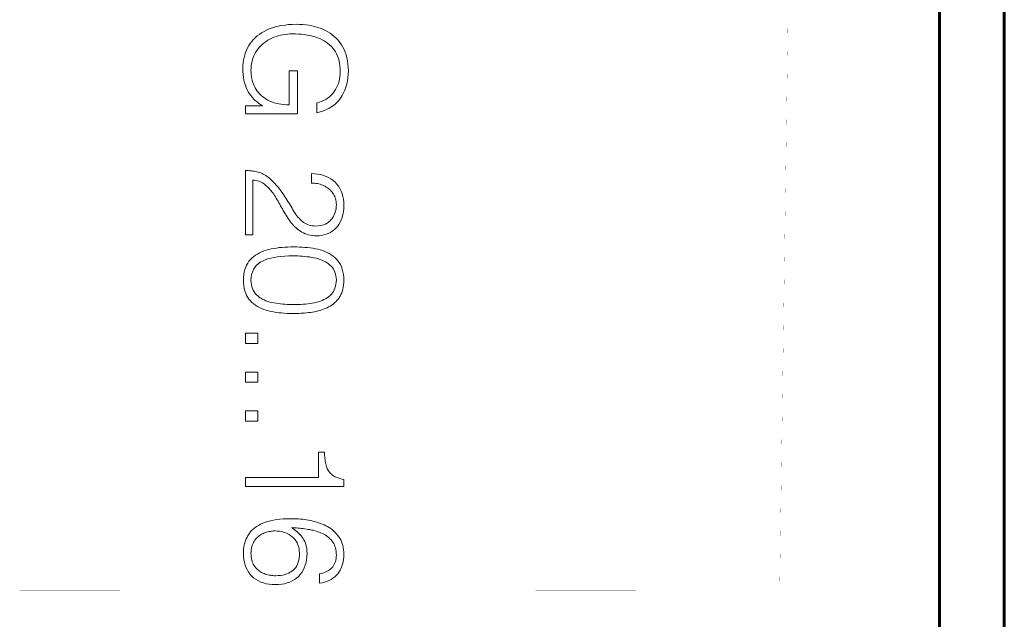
# Model space of a CAD drawing. Header units: millimetres. Extents: x 0 to 420, y 0 to 297.
# Tile 54 of 66: x 340 to 356, y 188 to 197. Entities that reach past the tile are written whole.
import ezdxf

# ---------------------------------------------------------------- set-up
doc = ezdxf.new("R2010")
doc.units = ezdxf.units.MM
for name, pattern in [('K5LT32769', [6, 4, -2]), ('K5LT_BASIC', [0]), ('K5LT_THIN', [0])]:
    doc.linetypes.add(name, pattern=pattern)
doc.layers.add('Системный слой', color=7, linetype='Continuous')
doc.layers.add('Слой 1', color=6, linetype='Continuous')

msp = doc.modelspace()

# ---------------------------------------------------------------- linework, layer by layer
at = {"layer": 'Системный слой', "linetype": 'K5LT_BASIC', "lineweight": 60}
for p, q in [((354.508, 239.804), (354.508, 179.804)), ((355.508, 179.804), (355.508, 239.804))]:
    msp.add_line(p, q, dxfattribs=at)
at = {"layer": 'Системный слой', "linetype": 'K5LT32769', "const_width": 0.001}
msp.add_lwpolyline([(301.704, 238.156), (352.77, 238.189), (352.042, 188.263), (300.975, 188.23)], close=True, dxfattribs=at)
at = {"layer": 'Слой 1', "linetype": 'K5LT_THIN', "lineweight": 18}
for p, q in [((344.124, 196.912), (344.085, 196.892)), ((344.166, 196.931), (344.124, 196.912)), ((344.21, 196.947), (344.166, 196.931)), ((344.257, 196.961), (344.21, 196.947)), ((344.305, 196.973), (344.257, 196.961)), ((344.356, 196.983), (344.305, 196.973)), ((344.409, 196.991), (344.356, 196.983)), ((344.464, 196.997), (344.409, 196.991)), ((344.522, 197.001), (344.464, 196.997)), ((344.582, 197.002), (344.522, 197.001)), ((344.632, 197.001), (344.582, 197.002)), ((344.681, 196.998), (344.632, 197.001)), ((344.729, 196.994), (344.681, 196.998)), ((344.776, 196.987), (344.729, 196.994)), ((344.822, 196.978), (344.776, 196.987)), ((344.866, 196.968), (344.822, 196.978)), ((344.91, 196.955), (344.866, 196.968)), ((344.952, 196.941), (344.91, 196.955)), ((344.993, 196.925), (344.952, 196.941)), ((345.032, 196.907), (344.993, 196.925)), ((343.921, 196.768), (343.895, 196.738)), ((343.949, 196.796), (343.921, 196.768)), ((343.98, 196.823), (343.949, 196.796)), ((344.013, 196.847), (343.98, 196.823)), ((344.048, 196.871), (344.013, 196.847)), ((344.085, 196.892), (344.048, 196.871)), ((344.116, 196.738), (344.145, 196.756)), ((344.145, 196.756), (344.175, 196.773)), ((344.175, 196.773), (344.207, 196.789)), ((344.207, 196.789), (344.239, 196.802)), ((344.239, 196.802), (344.272, 196.815)), ((344.272, 196.815), (344.306, 196.825)), ((344.306, 196.825), (344.341, 196.834)), ((344.341, 196.834), (344.376, 196.842)), ((344.376, 196.842), (344.412, 196.847)), ((344.412, 196.847), (344.449, 196.852)), ((344.449, 196.852), (344.486, 196.854)), ((344.486, 196.854), (344.525, 196.855)), ((344.525, 196.855), (344.573, 196.854)), ((344.573, 196.854), (344.62, 196.852)), ((344.62, 196.852), (344.665, 196.849)), ((344.665, 196.849), (344.709, 196.844)), ((344.709, 196.844), (344.752, 196.837)), ((344.752, 196.837), (344.794, 196.829)), ((344.794, 196.829), (344.834, 196.819)), ((344.834, 196.819), (344.873, 196.808)), ((344.873, 196.808), (344.91, 196.796)), ((344.91, 196.796), (344.946, 196.781)), ((344.946, 196.781), (344.98, 196.765)), ((344.98, 196.765), (345.012, 196.748)), ((345.069, 196.886), (345.032, 196.907)), ((345.105, 196.864), (345.069, 196.886)), ((345.139, 196.84), (345.105, 196.864)), ((345.17, 196.813), (345.139, 196.84)), ((345.201, 196.785), (345.17, 196.813)), ((345.229, 196.755), (345.201, 196.785)), ((343.814, 196.604), (343.799, 196.567)), ((343.831, 196.639), (343.814, 196.604)), ((343.85, 196.674), (343.831, 196.639)), ((343.871, 196.707), (343.85, 196.674)), ((343.895, 196.738), (343.871, 196.707)), ((343.974, 196.597), (343.994, 196.624)), ((343.994, 196.624), (344.016, 196.65)), ((344.016, 196.65), (344.039, 196.674)), ((344.039, 196.674), (344.063, 196.697)), ((344.063, 196.697), (344.089, 196.718)), ((344.089, 196.718), (344.116, 196.738)), ((345.012, 196.748), (345.043, 196.728)), ((345.043, 196.728), (345.072, 196.707)), ((345.072, 196.707), (345.098, 196.684)), ((345.098, 196.684), (345.124, 196.66)), ((345.124, 196.66), (345.147, 196.634)), ((345.147, 196.634), (345.169, 196.606)), ((345.169, 196.606), (345.188, 196.576)), ((345.255, 196.722), (345.229, 196.755)), ((345.28, 196.688), (345.255, 196.722)), ((345.302, 196.652), (345.28, 196.688)), ((345.321, 196.613), (345.302, 196.652)), ((345.338, 196.572), (345.321, 196.613)), ((343.777, 196.49), (343.769, 196.45)), ((343.787, 196.529), (343.777, 196.49)), ((343.799, 196.567), (343.787, 196.529)), ((343.903, 196.441), (343.913, 196.475)), ((343.913, 196.475), (343.925, 196.507)), ((343.925, 196.507), (343.939, 196.538)), ((343.939, 196.538), (343.955, 196.568)), ((343.955, 196.568), (343.974, 196.597)), ((345.188, 196.576), (345.205, 196.545)), ((345.205, 196.545), (345.22, 196.512)), ((345.22, 196.512), (345.232, 196.477)), ((345.232, 196.477), (345.243, 196.44)), ((345.353, 196.53), (345.338, 196.572)), ((345.365, 196.485), (345.353, 196.53)), ((345.374, 196.438), (345.365, 196.485)), ((343.76, 196.367), (343.758, 196.324)), ((343.758, 196.324), (343.76, 196.275)), ((343.763, 196.409), (343.76, 196.367)), ((343.769, 196.45), (343.763, 196.409)), ((343.884, 196.293), (343.886, 196.332)), ((343.886, 196.332), (343.889, 196.37)), ((343.889, 196.37), (343.895, 196.406)), ((343.895, 196.406), (343.903, 196.441)), ((345.243, 196.44), (345.251, 196.401)), ((345.251, 196.401), (345.257, 196.361)), ((345.257, 196.361), (345.26, 196.318)), ((345.26, 196.318), (345.262, 196.274)), ((345.381, 196.389), (345.374, 196.438)), ((345.386, 196.338), (345.381, 196.389)), ((345.387, 196.284), (345.386, 196.338)), ((343.76, 196.275), (343.763, 196.227)), ((343.763, 196.227), (343.769, 196.182)), ((343.769, 196.182), (343.776, 196.14)), ((343.885, 196.26), (343.884, 196.293)), ((343.887, 196.228), (343.885, 196.26)), ((343.891, 196.196), (343.887, 196.228)), ((343.897, 196.165), (343.891, 196.196)), ((343.904, 196.135), (343.897, 196.165)), ((344.6, 196.283), (344.474, 196.283)), ((344.474, 196.283), (344.474, 195.759)), ((344.6, 195.619), (344.6, 196.283)), ((345.251, 196.161), (345.243, 196.125)), ((345.257, 196.197), (345.251, 196.161)), ((345.261, 196.235), (345.257, 196.197)), ((345.262, 196.274), (345.261, 196.235)), ((345.374, 196.128), (345.381, 196.178)), ((345.381, 196.178), (345.386, 196.23)), ((345.386, 196.23), (345.387, 196.284)), ((343.776, 196.14), (343.786, 196.099)), ((343.786, 196.099), (343.797, 196.061)), ((343.797, 196.061), (343.81, 196.025)), ((343.81, 196.025), (343.826, 195.991)), ((343.913, 196.106), (343.904, 196.135)), ((343.923, 196.077), (343.913, 196.106)), ((343.935, 196.05), (343.923, 196.077)), ((343.949, 196.023), (343.935, 196.05)), ((343.964, 195.996), (343.949, 196.023)), ((343.981, 195.971), (343.964, 195.996)), ((345.204, 196.025), (345.187, 195.994)), ((345.219, 196.057), (345.204, 196.025)), ((345.232, 196.091), (345.219, 196.057)), ((345.243, 196.125), (345.232, 196.091)), ((345.333, 195.987), (345.35, 196.032)), ((345.35, 196.032), (345.363, 196.079)), ((345.363, 196.079), (345.374, 196.128)), ((343.826, 195.991), (343.843, 195.96)), ((343.843, 195.96), (343.862, 195.93)), ((343.862, 195.93), (343.882, 195.902)), ((343.882, 195.902), (343.903, 195.875)), ((343.903, 195.875), (343.926, 195.849)), ((343.926, 195.849), (343.951, 195.826)), ((344, 195.947), (343.981, 195.971)), ((344.02, 195.925), (344, 195.947)), ((344.042, 195.904), (344.02, 195.925)), ((344.066, 195.883), (344.042, 195.904)), ((344.091, 195.865), (344.066, 195.883)), ((344.118, 195.847), (344.091, 195.865)), ((344.146, 195.831), (344.118, 195.847)), ((345.037, 195.843), (345.005, 195.826)), ((345.067, 195.863), (345.037, 195.843)), ((345.095, 195.885), (345.067, 195.863)), ((345.121, 195.909), (345.095, 195.885)), ((345.145, 195.935), (345.121, 195.909)), ((345.167, 195.963), (345.145, 195.935)), ((345.187, 195.994), (345.167, 195.963)), ((345.237, 195.826), (345.265, 195.863)), ((345.265, 195.863), (345.291, 195.903)), ((345.291, 195.903), (345.314, 195.944)), ((345.314, 195.944), (345.333, 195.987)), ((344.063, 195.744), (343.798, 195.744)), ((343.798, 195.744), (343.798, 195.619)), ((343.951, 195.826), (343.977, 195.803)), ((343.977, 195.803), (344.004, 195.782)), ((344.004, 195.782), (344.033, 195.763)), ((344.033, 195.763), (344.063, 195.744)), ((344.176, 195.816), (344.146, 195.831)), ((344.207, 195.803), (344.176, 195.816)), ((344.241, 195.792), (344.207, 195.803)), ((344.276, 195.782), (344.241, 195.792)), ((344.312, 195.774), (344.276, 195.782)), ((344.35, 195.768), (344.312, 195.774)), ((344.39, 195.763), (344.35, 195.768)), ((344.431, 195.76), (344.39, 195.763)), ((344.474, 195.759), (344.431, 195.76)), ((344.936, 195.798), (344.898, 195.788)), ((344.898, 195.788), (344.898, 195.637)), ((344.971, 195.811), (344.936, 195.798)), ((345.005, 195.826), (344.971, 195.811)), ((345.048, 195.686), (345.092, 195.708)), ((345.092, 195.708), (345.133, 195.733)), ((345.133, 195.733), (345.171, 195.761)), ((345.171, 195.761), (345.206, 195.792)), ((345.206, 195.792), (345.237, 195.826)), ((343.798, 195.619), (344.6, 195.619)), ((344.898, 195.637), (344.951, 195.65)), ((344.951, 195.65), (345.001, 195.667)), ((345.001, 195.667), (345.048, 195.686)), ((343.822, 194.743), (343.798, 194.743)), ((343.798, 194.743), (343.798, 193.75)), ((343.845, 194.743), (343.822, 194.743)), ((343.868, 194.742), (343.845, 194.743)), ((343.89, 194.74), (343.868, 194.742)), ((343.912, 194.737), (343.89, 194.74)), ((343.933, 194.734), (343.912, 194.737)), ((343.955, 194.73), (343.933, 194.734)), ((343.975, 194.725), (343.955, 194.73)), ((343.995, 194.72), (343.975, 194.725)), ((344.015, 194.714), (343.995, 194.72)), ((344.035, 194.707), (344.015, 194.714)), ((344.055, 194.699), (344.035, 194.707)), ((344.074, 194.689), (344.055, 194.699)), ((344.094, 194.679), (344.074, 194.689)), ((344.113, 194.667), (344.094, 194.679)), ((344.132, 194.654), (344.113, 194.667)), ((344.151, 194.64), (344.132, 194.654)), ((344.169, 194.625), (344.151, 194.64)), ((344.868, 194.696), (344.819, 194.699)), ((344.819, 194.699), (344.819, 194.551)), ((344.916, 194.691), (344.868, 194.696)), ((344.961, 194.682), (344.916, 194.691)), ((345.003, 194.67), (344.961, 194.682)), ((345.043, 194.655), (345.003, 194.67)), ((345.081, 194.637), (345.043, 194.655)), ((345.117, 194.616), (345.081, 194.637)), ((343.915, 193.75), (343.915, 194.596)), ((343.915, 194.596), (343.938, 194.594)), ((343.938, 194.594), (343.96, 194.591)), ((343.96, 194.591), (343.982, 194.586)), ((343.982, 194.586), (344.003, 194.58)), ((344.003, 194.58), (344.023, 194.573)), ((344.023, 194.573), (344.042, 194.565)), ((344.042, 194.565), (344.06, 194.555)), ((344.06, 194.555), (344.077, 194.544)), ((344.077, 194.544), (344.094, 194.532)), ((344.094, 194.532), (344.11, 194.519)), ((344.11, 194.519), (344.125, 194.506)), ((344.125, 194.506), (344.14, 194.492)), ((344.14, 194.492), (344.154, 194.478)), ((344.154, 194.478), (344.168, 194.463)), ((344.198, 194.598), (344.169, 194.625)), ((344.226, 194.571), (344.198, 194.598)), ((344.253, 194.543), (344.226, 194.571)), ((344.278, 194.516), (344.253, 194.543)), ((344.302, 194.488), (344.278, 194.516)), ((344.325, 194.46), (344.302, 194.488)), ((344.819, 194.551), (344.842, 194.551)), ((344.842, 194.551), (344.864, 194.549)), ((344.864, 194.549), (344.886, 194.547)), ((344.886, 194.547), (344.908, 194.543)), ((344.908, 194.543), (344.929, 194.538)), ((344.929, 194.538), (344.95, 194.533)), ((344.95, 194.533), (344.97, 194.526)), ((344.97, 194.526), (344.99, 194.519)), ((344.99, 194.519), (345.009, 194.51)), ((345.009, 194.51), (345.028, 194.501)), ((345.028, 194.501), (345.046, 194.49)), ((345.046, 194.49), (345.063, 194.479)), ((345.063, 194.479), (345.079, 194.467)), ((345.15, 194.592), (345.117, 194.616)), ((345.181, 194.564), (345.15, 194.592)), ((345.209, 194.534), (345.181, 194.564)), ((345.234, 194.501), (345.209, 194.534)), ((345.255, 194.465), (345.234, 194.501)), ((344.168, 194.463), (344.181, 194.448)), ((344.181, 194.448), (344.195, 194.432)), ((344.195, 194.432), (344.207, 194.416)), ((344.207, 194.416), (344.22, 194.399)), ((344.22, 194.399), (344.234, 194.379)), ((344.234, 194.379), (344.248, 194.359)), ((344.248, 194.359), (344.262, 194.338)), ((344.262, 194.338), (344.275, 194.316)), ((344.346, 194.432), (344.325, 194.46)), ((344.366, 194.404), (344.346, 194.432)), ((344.385, 194.376), (344.366, 194.404)), ((344.403, 194.347), (344.385, 194.376)), ((344.421, 194.32), (344.403, 194.347)), ((345.079, 194.467), (345.094, 194.454)), ((345.094, 194.454), (345.109, 194.441)), ((345.109, 194.441), (345.122, 194.427)), ((345.122, 194.427), (345.135, 194.411)), ((345.135, 194.411), (345.147, 194.395)), ((345.147, 194.395), (345.158, 194.379)), ((345.158, 194.379), (345.168, 194.361)), ((345.168, 194.361), (345.176, 194.343)), ((345.176, 194.343), (345.184, 194.325)), ((345.184, 194.325), (345.19, 194.305)), ((345.274, 194.428), (345.255, 194.465)), ((345.289, 194.388), (345.274, 194.428)), ((345.301, 194.346), (345.289, 194.388)), ((345.31, 194.301), (345.301, 194.346)), ((344.275, 194.316), (344.289, 194.294)), ((344.289, 194.294), (344.302, 194.271)), ((344.302, 194.271), (344.315, 194.248)), ((344.315, 194.248), (344.329, 194.224)), ((344.329, 194.224), (344.342, 194.2)), ((344.342, 194.2), (344.355, 194.175)), ((344.355, 194.175), (344.369, 194.151)), ((344.438, 194.292), (344.421, 194.32)), ((344.455, 194.265), (344.438, 194.292)), ((344.471, 194.239), (344.455, 194.265)), ((344.487, 194.213), (344.471, 194.239)), ((344.502, 194.187), (344.487, 194.213)), ((344.517, 194.162), (344.502, 194.187)), ((345.19, 194.305), (345.194, 194.285)), ((345.194, 194.285), (345.198, 194.265)), ((345.2, 194.19), (345.197, 194.16)), ((345.198, 194.265), (345.2, 194.243)), ((345.2, 194.243), (345.201, 194.221)), ((345.201, 194.221), (345.2, 194.19)), ((345.315, 194.254), (345.31, 194.301)), ((345.317, 194.205), (345.315, 194.254)), ((345.315, 194.155), (345.317, 194.205)), ((344.369, 194.151), (344.382, 194.126)), ((344.382, 194.126), (344.397, 194.102)), ((344.397, 194.102), (344.411, 194.078)), ((344.411, 194.078), (344.426, 194.054)), ((344.426, 194.054), (344.441, 194.03)), ((344.441, 194.03), (344.457, 194.006)), ((344.532, 194.137), (344.517, 194.162)), ((344.546, 194.113), (344.532, 194.137)), ((344.561, 194.09), (344.546, 194.113)), ((344.576, 194.068), (344.561, 194.09)), ((344.592, 194.047), (344.576, 194.068)), ((344.608, 194.027), (344.592, 194.047)), ((344.625, 194.008), (344.608, 194.027)), ((345.151, 194.029), (345.136, 194.006)), ((345.164, 194.052), (345.151, 194.029)), ((345.175, 194.077), (345.164, 194.052)), ((345.184, 194.104), (345.175, 194.077)), ((345.191, 194.131), (345.184, 194.104)), ((345.197, 194.16), (345.191, 194.131)), ((345.277, 193.983), (345.291, 194.022)), ((345.291, 194.022), (345.302, 194.064)), ((345.302, 194.064), (345.31, 194.108)), ((345.31, 194.108), (345.315, 194.155)), ((344.457, 194.006), (344.473, 193.983)), ((344.473, 193.983), (344.489, 193.96)), ((344.489, 193.96), (344.506, 193.938)), ((344.506, 193.938), (344.524, 193.917)), ((344.524, 193.917), (344.542, 193.896)), ((344.542, 193.896), (344.561, 193.877)), ((344.561, 193.877), (344.582, 193.859)), ((344.642, 193.99), (344.625, 194.008)), ((344.659, 193.974), (344.642, 193.99)), ((344.677, 193.958), (344.659, 193.974)), ((344.695, 193.943), (344.677, 193.958)), ((344.715, 193.931), (344.695, 193.943)), ((344.736, 193.92), (344.715, 193.931)), ((344.758, 193.91), (344.736, 193.92)), ((344.782, 193.902), (344.758, 193.91)), ((344.807, 193.896), (344.782, 193.902)), ((344.833, 193.892), (344.807, 193.896)), ((344.86, 193.889), (344.833, 193.892)), ((344.889, 193.888), (344.86, 193.889)), ((344.921, 193.89), (344.889, 193.888)), ((344.952, 193.894), (344.921, 193.89)), ((344.981, 193.9), (344.952, 193.894)), ((345.008, 193.908), (344.981, 193.9)), ((345.033, 193.919), (345.008, 193.908)), ((345.057, 193.932), (345.033, 193.919)), ((345.079, 193.947), (345.057, 193.932)), ((345.1, 193.965), (345.079, 193.947)), ((345.118, 193.985), (345.1, 193.965)), ((345.136, 194.006), (345.118, 193.985)), ((345.194, 193.855), (345.219, 193.883)), ((345.219, 193.883), (345.241, 193.914)), ((345.241, 193.914), (345.26, 193.947)), ((345.26, 193.947), (345.277, 193.983)), ((343.798, 193.75), (343.915, 193.75)), ((344.582, 193.859), (344.602, 193.841)), ((344.602, 193.841), (344.624, 193.825)), ((344.624, 193.825), (344.647, 193.809)), ((344.647, 193.809), (344.67, 193.794)), ((344.67, 193.794), (344.694, 193.781)), ((344.694, 193.781), (344.719, 193.77)), ((344.719, 193.77), (344.746, 193.761)), ((344.746, 193.761), (344.774, 193.753)), ((344.774, 193.753), (344.803, 193.746)), ((344.803, 193.746), (344.833, 193.742)), ((344.833, 193.742), (344.865, 193.738)), ((344.865, 193.738), (344.898, 193.737)), ((344.898, 193.737), (344.937, 193.739)), ((344.937, 193.739), (344.974, 193.743)), ((344.974, 193.743), (345.01, 193.75)), ((345.01, 193.75), (345.044, 193.761)), ((345.044, 193.761), (345.077, 193.774)), ((345.077, 193.774), (345.109, 193.79)), ((345.109, 193.79), (345.138, 193.809)), ((345.138, 193.809), (345.167, 193.831)), ((345.167, 193.831), (345.194, 193.855)), ((344.499, 193.565), (344.453, 193.564)), ((344.546, 193.565), (344.499, 193.565)), ((344.589, 193.565), (344.546, 193.565)), ((344.632, 193.564), (344.589, 193.565)), ((343.926, 193.417), (343.9, 193.395)), ((343.954, 193.438), (343.926, 193.417)), ((343.983, 193.456), (343.954, 193.438)), ((344.015, 193.474), (343.983, 193.456)), ((344.048, 193.489), (344.015, 193.474)), ((344.082, 193.503), (344.048, 193.489)), ((344.119, 193.515), (344.082, 193.503)), ((344.157, 193.525), (344.119, 193.515)), ((344.196, 193.534), (344.157, 193.525)), ((344.237, 193.542), (344.196, 193.534)), ((344.278, 193.548), (344.237, 193.542)), ((344.239, 193.404), (344.291, 193.413)), ((344.321, 193.554), (344.278, 193.548)), ((344.291, 193.413), (344.346, 193.42)), ((344.364, 193.558), (344.321, 193.554)), ((344.346, 193.42), (344.405, 193.424)), ((344.408, 193.561), (344.364, 193.558)), ((344.405, 193.424), (344.466, 193.426)), ((344.453, 193.564), (344.408, 193.561)), ((344.466, 193.426), (344.53, 193.427)), ((344.53, 193.427), (344.568, 193.427)), ((344.568, 193.427), (344.605, 193.426)), ((344.605, 193.426), (344.642, 193.424)), ((344.674, 193.562), (344.632, 193.564)), ((344.642, 193.424), (344.679, 193.422)), ((344.715, 193.559), (344.674, 193.562)), ((344.679, 193.422), (344.715, 193.419)), ((344.756, 193.555), (344.715, 193.559)), ((344.715, 193.419), (344.751, 193.415)), ((344.751, 193.415), (344.786, 193.41)), ((344.797, 193.55), (344.756, 193.555)), ((344.837, 193.544), (344.797, 193.55)), ((344.877, 193.537), (344.837, 193.544)), ((344.916, 193.529), (344.877, 193.537)), ((344.954, 193.519), (344.916, 193.529)), ((344.991, 193.508), (344.954, 193.519)), ((345.026, 193.495), (344.991, 193.508)), ((345.059, 193.48), (345.026, 193.495)), ((345.091, 193.463), (345.059, 193.48)), ((345.121, 193.444), (345.091, 193.463)), ((345.15, 193.424), (345.121, 193.444)), ((345.177, 193.402), (345.15, 193.424)), ((343.817, 193.285), (343.802, 193.252)), ((343.834, 193.316), (343.817, 193.285)), ((343.853, 193.345), (343.834, 193.316)), ((343.875, 193.371), (343.853, 193.345)), ((343.9, 193.395), (343.875, 193.371)), ((343.941, 193.248), (343.965, 193.278)), ((343.965, 193.278), (343.993, 193.304)), ((343.993, 193.304), (344.025, 193.328)), ((344.025, 193.328), (344.062, 193.348)), ((344.062, 193.348), (344.102, 193.365)), ((344.102, 193.365), (344.144, 193.38)), ((344.144, 193.38), (344.19, 193.393)), ((344.19, 193.393), (344.239, 193.404)), ((344.786, 193.41), (344.82, 193.404)), ((344.82, 193.404), (344.855, 193.398)), ((344.855, 193.398), (344.888, 193.39)), ((344.888, 193.39), (344.919, 193.381)), ((344.919, 193.381), (344.949, 193.371)), ((344.949, 193.371), (344.978, 193.36)), ((344.978, 193.36), (345.006, 193.347)), ((345.006, 193.347), (345.032, 193.334)), ((345.032, 193.334), (345.057, 193.319)), ((345.057, 193.319), (345.08, 193.302)), ((345.08, 193.302), (345.102, 193.285)), ((345.102, 193.285), (345.122, 193.266)), ((345.122, 193.266), (345.14, 193.246)), ((345.203, 193.378), (345.177, 193.402)), ((345.226, 193.352), (345.203, 193.378)), ((345.247, 193.323), (345.226, 193.352)), ((345.265, 193.292), (345.247, 193.323)), ((345.28, 193.258), (345.265, 193.292)), ((343.774, 193.138), (343.769, 193.095)), ((343.781, 193.178), (343.774, 193.138)), ((343.79, 193.216), (343.781, 193.178)), ((343.802, 193.252), (343.79, 193.216)), ((343.887, 193.096), (343.894, 193.139)), ((343.894, 193.139), (343.905, 193.178)), ((343.905, 193.178), (343.921, 193.215)), ((343.921, 193.215), (343.941, 193.248)), ((345.14, 193.246), (345.156, 193.223)), ((345.156, 193.223), (345.169, 193.2)), ((345.169, 193.2), (345.18, 193.174)), ((345.18, 193.174), (345.189, 193.147)), ((345.189, 193.147), (345.195, 193.118)), ((345.195, 193.118), (345.199, 193.088)), ((345.293, 193.222), (345.28, 193.258)), ((345.303, 193.183), (345.293, 193.222)), ((345.31, 193.141), (345.303, 193.183)), ((345.315, 193.097), (345.31, 193.141)), ((343.769, 193.095), (343.767, 193.05)), ((343.767, 193.05), (343.769, 193.005)), ((343.769, 193.005), (343.774, 192.963)), ((343.774, 192.963), (343.781, 192.923)), ((343.884, 193.05), (343.887, 193.096)), ((343.886, 193.015), (343.884, 193.05)), ((343.89, 192.983), (343.886, 193.015)), ((343.897, 192.952), (343.89, 192.983)), ((345.189, 192.958), (345.18, 192.929)), ((345.195, 192.989), (345.189, 192.958)), ((345.199, 193.021), (345.195, 192.989)), ((345.199, 193.088), (345.201, 193.055)), ((345.201, 193.055), (345.199, 193.021)), ((345.308, 192.946), (345.313, 192.979)), ((345.313, 192.979), (345.316, 193.014)), ((345.317, 193.05), (345.315, 193.097)), ((345.316, 193.014), (345.317, 193.05)), ((343.781, 192.923), (343.79, 192.886)), ((343.79, 192.886), (343.802, 192.85)), ((343.802, 192.85), (343.817, 192.817)), ((343.817, 192.817), (343.834, 192.787)), ((343.906, 192.923), (343.897, 192.952)), ((343.918, 192.896), (343.906, 192.923)), ((343.932, 192.871), (343.918, 192.896)), ((343.948, 192.848), (343.932, 192.871)), ((343.967, 192.827), (343.948, 192.848)), ((343.988, 192.808), (343.967, 192.827)), ((344.011, 192.791), (343.988, 192.808)), ((345.104, 192.815), (345.082, 192.797)), ((345.124, 192.834), (345.104, 192.815)), ((345.141, 192.855), (345.124, 192.834)), ((345.157, 192.878), (345.141, 192.855)), ((345.17, 192.903), (345.157, 192.878)), ((345.18, 192.929), (345.17, 192.903)), ((345.259, 192.804), (345.272, 192.83)), ((345.272, 192.83), (345.284, 192.856)), ((345.284, 192.856), (345.294, 192.885)), ((345.294, 192.885), (345.302, 192.915)), ((345.302, 192.915), (345.308, 192.946)), ((343.834, 192.787), (343.853, 192.758)), ((343.853, 192.758), (343.875, 192.732)), ((343.875, 192.732), (343.899, 192.708)), ((343.899, 192.708), (343.926, 192.686)), ((343.926, 192.686), (343.953, 192.666)), ((343.953, 192.666), (343.982, 192.647)), ((344.035, 192.775), (344.011, 192.791)), ((344.06, 192.76), (344.035, 192.775)), ((344.086, 192.747), (344.06, 192.76)), ((344.114, 192.735), (344.086, 192.747)), ((344.143, 192.724), (344.114, 192.735)), ((344.173, 192.715), (344.143, 192.724)), ((344.205, 192.707), (344.173, 192.715)), ((344.237, 192.7), (344.205, 192.707)), ((344.271, 192.695), (344.237, 192.7)), ((344.305, 192.69), (344.271, 192.695)), ((344.339, 192.686), (344.305, 192.69)), ((344.373, 192.683), (344.339, 192.686)), ((344.407, 192.68), (344.373, 192.683)), ((344.442, 192.678), (344.407, 192.68)), ((344.476, 192.677), (344.442, 192.678)), ((344.511, 192.677), (344.476, 192.677)), ((344.546, 192.677), (344.511, 192.677)), ((344.583, 192.677), (344.546, 192.677)), ((344.619, 192.677), (344.583, 192.677)), ((344.655, 192.679), (344.619, 192.677)), ((344.691, 192.681), (344.655, 192.679)), ((344.726, 192.684), (344.691, 192.681)), ((344.76, 192.688), (344.726, 192.684)), ((344.795, 192.692), (344.76, 192.688)), ((344.828, 192.698), (344.795, 192.692)), ((344.862, 192.704), (344.828, 192.698)), ((344.894, 192.711), (344.862, 192.704)), ((344.925, 192.719), (344.894, 192.711)), ((344.955, 192.729), (344.925, 192.719)), ((344.983, 192.74), (344.955, 192.729)), ((345.01, 192.752), (344.983, 192.74)), ((345.035, 192.766), (345.01, 192.752)), ((345.06, 192.781), (345.035, 192.766)), ((345.082, 192.797), (345.06, 192.781)), ((345.106, 192.652), (345.129, 192.667)), ((345.129, 192.667), (345.151, 192.683)), ((345.151, 192.683), (345.172, 192.7)), ((345.172, 192.7), (345.192, 192.718)), ((345.192, 192.718), (345.21, 192.738)), ((345.21, 192.738), (345.228, 192.759)), ((345.228, 192.759), (345.244, 192.781)), ((345.244, 192.781), (345.259, 192.804)), ((343.982, 192.647), (344.013, 192.63)), ((344.013, 192.63), (344.046, 192.614)), ((344.046, 192.614), (344.08, 192.601)), ((344.08, 192.601), (344.116, 192.588)), ((344.116, 192.588), (344.153, 192.578)), ((344.153, 192.578), (344.192, 192.569)), ((344.192, 192.569), (344.232, 192.562)), ((344.232, 192.562), (344.272, 192.555)), ((344.272, 192.555), (344.313, 192.55)), ((344.313, 192.55), (344.355, 192.546)), ((344.355, 192.546), (344.397, 192.542)), ((344.397, 192.542), (344.441, 192.54)), ((344.441, 192.54), (344.485, 192.539)), ((344.485, 192.539), (344.53, 192.539)), ((344.53, 192.539), (344.56, 192.539)), ((344.56, 192.539), (344.59, 192.539)), ((344.59, 192.539), (344.62, 192.54)), ((344.62, 192.54), (344.651, 192.541)), ((344.651, 192.541), (344.681, 192.543)), ((344.681, 192.543), (344.711, 192.545)), ((344.711, 192.545), (344.742, 192.548)), ((344.742, 192.548), (344.772, 192.551)), ((344.772, 192.551), (344.803, 192.555)), ((344.803, 192.555), (344.833, 192.559)), ((344.833, 192.559), (344.863, 192.565)), ((344.863, 192.565), (344.892, 192.571)), ((344.892, 192.571), (344.921, 192.578)), ((344.921, 192.578), (344.949, 192.586)), ((344.949, 192.586), (344.977, 192.595)), ((344.977, 192.595), (345.004, 192.605)), ((345.004, 192.605), (345.031, 192.615)), ((345.031, 192.615), (345.057, 192.627)), ((345.057, 192.627), (345.082, 192.639)), ((345.082, 192.639), (345.106, 192.652)), ((343.988, 192.234), (343.798, 192.234)), ((343.798, 192.234), (343.798, 192.076)), ((343.988, 192.076), (343.988, 192.234)), ((343.798, 192.076), (343.988, 192.076)), ((343.988, 191.634), (343.798, 191.634)), ((343.798, 191.634), (343.798, 191.477)), ((343.988, 191.477), (343.988, 191.634)), ((343.798, 191.477), (343.988, 191.477)), ((343.988, 191.035), (343.798, 191.035)), ((343.798, 191.035), (343.798, 190.877)), ((343.988, 190.877), (343.988, 191.035)), ((343.798, 190.877), (343.988, 190.877)), ((345.016, 190.397), (344.926, 190.397)), ((344.926, 190.397), (344.926, 190.006)), ((345.017, 190.371), (345.016, 190.397)), ((345.019, 190.347), (345.017, 190.371)), ((345.021, 190.323), (345.019, 190.347)), ((345.024, 190.3), (345.021, 190.323)), ((345.027, 190.278), (345.024, 190.3)), ((345.03, 190.256), (345.027, 190.278)), ((345.034, 190.235), (345.03, 190.256)), ((345.038, 190.215), (345.034, 190.235)), ((345.043, 190.196), (345.038, 190.215)), ((345.048, 190.177), (345.043, 190.196)), ((345.054, 190.159), (345.048, 190.177)), ((345.061, 190.142), (345.054, 190.159)), ((345.069, 190.126), (345.061, 190.142)), ((345.079, 190.11), (345.069, 190.126)), ((345.089, 190.095), (345.079, 190.11)), ((345.1, 190.082), (345.089, 190.095)), ((345.112, 190.068), (345.1, 190.082)), ((344.926, 190.006), (343.798, 190.006)), ((343.798, 190.006), (343.798, 189.867)), ((345.126, 190.056), (345.112, 190.068)), ((345.14, 190.044), (345.126, 190.056)), ((345.156, 190.033), (345.14, 190.044)), ((345.174, 190.022), (345.156, 190.033)), ((345.194, 190.013), (345.174, 190.022)), ((345.215, 190.004), (345.194, 190.013)), ((345.238, 189.996), (345.215, 190.004)), ((345.262, 189.989), (345.238, 189.996)), ((345.288, 189.982), (345.262, 189.989)), ((345.316, 189.977), (345.288, 189.982)), ((345.316, 189.867), (345.316, 189.977)), ((343.798, 189.867), (345.316, 189.867)), ((344.104, 189.315), (344.067, 189.301)), ((344.143, 189.328), (344.104, 189.315)), ((344.185, 189.339), (344.143, 189.328)), ((344.23, 189.348), (344.185, 189.339)), ((344.277, 189.356), (344.23, 189.348)), ((344.327, 189.362), (344.277, 189.356)), ((344.379, 189.366), (344.327, 189.362)), ((344.434, 189.369), (344.379, 189.366)), ((344.492, 189.37), (344.434, 189.369)), ((344.523, 189.37), (344.492, 189.37)), ((344.554, 189.37), (344.523, 189.37)), ((344.585, 189.368), (344.554, 189.37)), ((344.616, 189.366), (344.585, 189.368)), ((344.647, 189.364), (344.616, 189.366)), ((344.679, 189.36), (344.647, 189.364)), ((344.71, 189.357), (344.679, 189.36)), ((344.742, 189.352), (344.71, 189.357)), ((344.774, 189.347), (344.742, 189.352)), ((344.805, 189.341), (344.774, 189.347)), ((344.836, 189.334), (344.805, 189.341)), ((344.867, 189.327), (344.836, 189.334)), ((344.897, 189.318), (344.867, 189.327)), ((344.926, 189.308), (344.897, 189.318)), ((343.873, 189.162), (343.854, 189.138)), ((343.894, 189.186), (343.873, 189.162)), ((343.917, 189.208), (343.894, 189.186)), ((343.943, 189.229), (343.917, 189.208)), ((343.97, 189.249), (343.943, 189.229)), ((344, 189.267), (343.97, 189.249)), ((344.033, 189.284), (344, 189.267)), ((344.067, 189.301), (344.033, 189.284)), ((344.102, 189.154), (344.121, 189.16)), ((344.121, 189.16), (344.14, 189.166)), ((344.14, 189.166), (344.16, 189.17)), ((344.16, 189.17), (344.179, 189.174)), ((344.179, 189.174), (344.198, 189.177)), ((344.198, 189.177), (344.217, 189.179)), ((344.217, 189.179), (344.236, 189.18)), ((344.236, 189.18), (344.255, 189.18)), ((344.255, 189.18), (344.29, 189.179)), ((344.29, 189.179), (344.323, 189.175)), ((344.323, 189.175), (344.355, 189.17)), ((344.355, 189.17), (344.386, 189.162)), ((344.386, 189.162), (344.415, 189.152)), ((344.532, 189.219), (344.512, 189.232)), ((344.512, 189.232), (344.536, 189.231)), ((344.551, 189.204), (344.532, 189.219)), ((344.536, 189.231), (344.561, 189.229)), ((344.57, 189.189), (344.551, 189.204)), ((344.561, 189.229), (344.586, 189.227)), ((344.589, 189.173), (344.57, 189.189)), ((344.586, 189.227), (344.611, 189.224)), ((344.607, 189.157), (344.589, 189.173)), ((344.611, 189.224), (344.636, 189.222)), ((344.636, 189.222), (344.662, 189.219)), ((344.662, 189.219), (344.688, 189.216)), ((344.688, 189.216), (344.714, 189.213)), ((344.714, 189.213), (344.74, 189.209)), ((344.74, 189.209), (344.766, 189.205)), ((344.766, 189.205), (344.792, 189.201)), ((344.792, 189.201), (344.818, 189.195)), ((344.818, 189.195), (344.843, 189.19)), ((344.843, 189.19), (344.868, 189.183)), ((344.868, 189.183), (344.893, 189.176)), ((344.893, 189.176), (344.917, 189.169)), ((344.917, 189.169), (344.941, 189.16)), ((344.955, 189.298), (344.926, 189.308)), ((344.941, 189.16), (344.964, 189.152)), ((344.984, 189.287), (344.955, 189.298)), ((345.012, 189.274), (344.984, 189.287)), ((345.039, 189.261), (345.012, 189.274)), ((345.066, 189.247), (345.039, 189.261)), ((345.092, 189.232), (345.066, 189.247)), ((345.116, 189.216), (345.092, 189.232)), ((345.14, 189.198), (345.116, 189.216)), ((345.162, 189.179), (345.14, 189.198)), ((345.183, 189.159), (345.162, 189.179)), ((345.203, 189.138), (345.183, 189.159)), ((343.798, 189.028), (343.788, 188.998)), ((343.809, 189.057), (343.798, 189.028)), ((343.823, 189.085), (343.809, 189.057)), ((343.837, 189.112), (343.823, 189.085)), ((343.854, 189.138), (343.837, 189.112)), ((343.921, 189), (343.931, 189.019)), ((343.931, 189.019), (343.943, 189.037)), ((343.943, 189.037), (343.956, 189.053)), ((343.956, 189.053), (343.969, 189.068)), ((343.969, 189.068), (343.984, 189.083)), ((343.984, 189.083), (343.998, 189.096)), ((343.998, 189.096), (344.014, 189.108)), ((344.014, 189.108), (344.03, 189.119)), ((344.03, 189.119), (344.047, 189.129)), ((344.047, 189.129), (344.065, 189.138)), ((344.065, 189.138), (344.083, 189.146)), ((344.083, 189.146), (344.102, 189.154)), ((344.415, 189.152), (344.444, 189.139)), ((344.444, 189.139), (344.471, 189.125)), ((344.471, 189.125), (344.496, 189.108)), ((344.496, 189.108), (344.521, 189.089)), ((344.521, 189.089), (344.543, 189.068)), ((344.543, 189.068), (344.563, 189.046)), ((344.563, 189.046), (344.581, 189.021)), ((344.581, 189.021), (344.596, 188.995)), ((344.624, 189.139), (344.607, 189.157)), ((344.641, 189.121), (344.624, 189.139)), ((344.658, 189.103), (344.641, 189.121)), ((344.673, 189.083), (344.658, 189.103)), ((344.688, 189.063), (344.673, 189.083)), ((344.702, 189.041), (344.688, 189.063)), ((344.713, 189.017), (344.702, 189.041)), ((344.724, 188.991), (344.713, 189.017)), ((344.964, 189.152), (344.987, 189.142)), ((344.987, 189.142), (345.009, 189.131)), ((345.009, 189.131), (345.029, 189.119)), ((345.029, 189.119), (345.049, 189.106)), ((345.049, 189.106), (345.068, 189.092)), ((345.068, 189.092), (345.086, 189.077)), ((345.086, 189.077), (345.103, 189.061)), ((345.103, 189.061), (345.119, 189.044)), ((345.119, 189.044), (345.134, 189.026)), ((345.134, 189.026), (345.148, 189.007)), ((345.148, 189.007), (345.16, 188.987)), ((345.221, 189.116), (345.203, 189.138)), ((345.239, 189.092), (345.221, 189.116)), ((345.255, 189.068), (345.239, 189.092)), ((345.269, 189.042), (345.255, 189.068)), ((345.281, 189.014), (345.269, 189.042)), ((345.292, 188.986), (345.281, 189.014)), ((343.768, 188.871), (343.767, 188.838)), ((343.771, 188.904), (343.768, 188.871)), ((343.775, 188.937), (343.771, 188.904)), ((343.781, 188.968), (343.775, 188.937)), ((343.788, 188.998), (343.781, 188.968)), ((343.884, 188.836), (343.885, 188.863)), ((343.885, 188.863), (343.888, 188.889)), ((343.888, 188.889), (343.892, 188.914)), ((343.892, 188.914), (343.897, 188.937)), ((343.897, 188.937), (343.903, 188.959)), ((343.903, 188.959), (343.911, 188.981)), ((343.911, 188.981), (343.921, 189)), ((344.596, 188.995), (344.608, 188.967)), ((344.608, 188.967), (344.618, 188.938)), ((344.618, 188.938), (344.625, 188.906)), ((344.625, 188.906), (344.63, 188.873)), ((344.63, 188.873), (344.632, 188.838)), ((344.732, 188.964), (344.724, 188.991)), ((344.739, 188.934), (344.732, 188.964)), ((344.744, 188.903), (344.739, 188.934)), ((344.747, 188.869), (344.744, 188.903)), ((344.749, 188.834), (344.747, 188.869)), ((345.16, 188.987), (345.171, 188.965)), ((345.171, 188.965), (345.179, 188.942)), ((345.179, 188.942), (345.187, 188.918)), ((345.187, 188.918), (345.193, 188.892)), ((345.193, 188.892), (345.197, 188.864)), ((345.197, 188.864), (345.2, 188.836)), ((345.301, 188.955), (345.292, 188.986)), ((345.308, 188.924), (345.301, 188.955)), ((345.313, 188.89), (345.308, 188.924)), ((345.316, 188.856), (345.313, 188.89)), ((345.317, 188.82), (345.316, 188.856)), ((343.767, 188.838), (343.77, 188.787)), ((343.77, 188.787), (343.775, 188.74)), ((343.775, 188.74), (343.783, 188.695)), ((343.885, 188.808), (343.884, 188.836)), ((343.888, 188.782), (343.885, 188.808)), ((343.891, 188.757), (343.888, 188.782)), ((343.896, 188.733), (343.891, 188.757)), ((343.903, 188.711), (343.896, 188.733)), ((343.91, 188.689), (343.903, 188.711)), ((344.621, 188.73), (344.613, 188.699)), ((344.627, 188.764), (344.621, 188.73)), ((344.631, 188.8), (344.627, 188.764)), ((344.632, 188.838), (344.631, 188.8)), ((344.733, 188.692), (344.742, 188.737)), ((344.742, 188.737), (344.747, 188.784)), ((344.747, 188.784), (344.749, 188.834)), ((345.186, 188.708), (345.179, 188.686)), ((345.192, 188.73), (345.186, 188.708)), ((345.197, 188.754), (345.192, 188.73)), ((345.2, 188.779), (345.197, 188.754)), ((345.2, 188.836), (345.201, 188.805)), ((345.201, 188.805), (345.2, 188.779)), ((345.298, 188.67), (345.307, 188.705)), ((345.307, 188.705), (345.313, 188.742)), ((345.313, 188.742), (345.316, 188.78)), ((345.316, 188.78), (345.317, 188.82)), ((343.783, 188.695), (343.795, 188.652)), ((343.795, 188.652), (343.81, 188.612)), ((343.81, 188.612), (343.828, 188.575)), ((343.828, 188.575), (343.849, 188.54)), ((343.919, 188.669), (343.91, 188.689)), ((343.93, 188.651), (343.919, 188.669)), ((343.941, 188.633), (343.93, 188.651)), ((343.954, 188.617), (343.941, 188.633)), ((343.968, 188.601), (343.954, 188.617)), ((343.983, 188.587), (343.968, 188.601)), ((343.998, 188.573), (343.983, 188.587)), ((344.014, 188.561), (343.998, 188.573)), ((344.03, 188.549), (344.014, 188.561)), ((344.515, 188.558), (344.491, 188.542)), ((344.537, 188.576), (344.515, 188.558)), ((344.557, 188.596), (344.537, 188.576)), ((344.574, 188.618), (344.557, 188.596)), ((344.59, 188.643), (344.574, 188.618)), ((344.602, 188.67), (344.59, 188.643)), ((344.613, 188.699), (344.602, 188.67)), ((344.669, 188.539), (344.69, 188.574)), ((344.69, 188.574), (344.707, 188.61)), ((344.707, 188.61), (344.722, 188.65)), ((344.722, 188.65), (344.733, 188.692)), ((345.06, 188.558), (345.039, 188.548)), ((345.079, 188.57), (345.06, 188.558)), ((345.098, 188.582), (345.079, 188.57)), ((345.115, 188.596), (345.098, 188.582)), ((345.131, 188.612), (345.115, 188.596)), ((345.145, 188.628), (345.131, 188.612)), ((345.158, 188.647), (345.145, 188.628)), ((345.169, 188.666), (345.158, 188.647)), ((345.179, 188.686), (345.169, 188.666)), ((345.242, 188.545), (345.26, 188.574)), ((345.26, 188.574), (345.275, 188.605)), ((345.275, 188.605), (345.288, 188.636)), ((345.288, 188.636), (345.298, 188.67)), ((343.849, 188.54), (343.873, 188.508)), ((343.873, 188.508), (343.9, 188.479)), ((343.9, 188.479), (343.93, 188.452)), ((343.93, 188.452), (343.963, 188.429)), ((343.963, 188.429), (343.998, 188.409)), ((343.998, 188.409), (344.035, 188.392)), ((344.048, 188.539), (344.03, 188.549)), ((344.066, 188.53), (344.048, 188.539)), ((344.085, 188.522), (344.066, 188.53)), ((344.104, 188.515), (344.085, 188.522)), ((344.124, 188.509), (344.104, 188.515)), ((344.143, 188.504), (344.124, 188.509)), ((344.163, 188.499), (344.143, 188.504)), ((344.183, 188.496), (344.163, 188.499)), ((344.203, 188.493), (344.183, 188.496)), ((344.223, 188.491), (344.203, 188.493)), ((344.244, 188.49), (344.223, 188.491)), ((344.264, 188.49), (344.244, 188.49)), ((344.303, 188.491), (344.264, 188.49)), ((344.339, 188.494), (344.303, 188.491)), ((344.373, 188.499), (344.339, 188.494)), ((344.406, 188.506), (344.373, 188.499)), ((344.436, 188.516), (344.406, 188.506)), ((344.464, 188.528), (344.436, 188.516)), ((344.491, 188.542), (344.464, 188.528)), ((344.484, 188.392), (344.521, 188.409)), ((344.521, 188.409), (344.556, 188.429)), ((344.556, 188.429), (344.588, 188.452)), ((344.588, 188.452), (344.618, 188.479)), ((344.618, 188.479), (344.645, 188.508)), ((344.645, 188.508), (344.669, 188.539)), ((344.968, 188.524), (344.943, 188.518)), ((344.943, 188.518), (344.943, 188.375)), ((344.993, 188.531), (344.968, 188.524)), ((345.016, 188.538), (344.993, 188.531)), ((345.039, 188.548), (345.016, 188.538)), ((345.02, 188.39), (345.056, 188.402)), ((345.056, 188.402), (345.089, 188.415)), ((345.089, 188.415), (345.12, 188.431)), ((345.12, 188.431), (345.149, 188.449)), ((345.149, 188.449), (345.176, 188.47)), ((345.176, 188.47), (345.2, 188.493)), ((345.2, 188.493), (345.222, 188.518)), ((345.222, 188.518), (345.242, 188.545)), ((344.035, 188.392), (344.075, 188.377)), ((344.075, 188.377), (344.118, 188.366)), ((344.118, 188.366), (344.163, 188.358)), ((344.163, 188.358), (344.211, 188.353)), ((344.211, 188.353), (344.261, 188.352)), ((344.261, 188.352), (344.31, 188.353)), ((344.31, 188.353), (344.358, 188.358)), ((344.358, 188.358), (344.402, 188.366)), ((344.402, 188.366), (344.444, 188.377)), ((344.444, 188.377), (344.484, 188.392)), ((344.943, 188.375), (344.982, 188.381)), ((344.982, 188.381), (345.02, 188.39))]:
    msp.add_line(p, q, dxfattribs=at)

doc.saveas('drawing.dxf')
